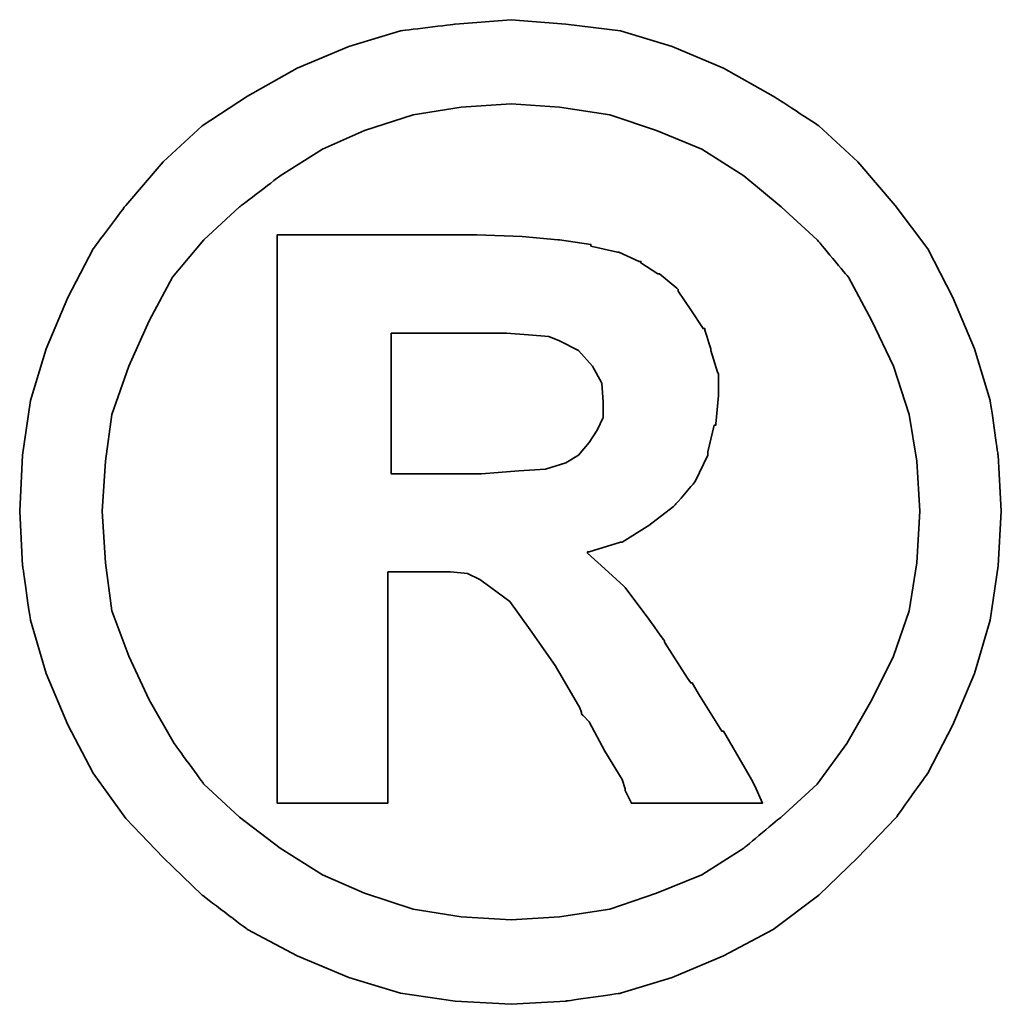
# Model space of a CAD drawing. Header units: millimetres. Extents: x 920 to 1152, y 73 to 164.
# Tile 54 of 58: x 1105.137 to 1105.676, y 96.871 to 97.413. Entities that reach past the tile are written whole.
import ezdxf

# ---------------------------------------------------------------- set-up
doc = ezdxf.new("R2010")
doc.units = ezdxf.units.MM
doc.header["$LTSCALE"] = 0.15
doc.layers.add('DIM', color=4, linetype='CONTINUOUS')
doc.layers.add('layer 1', color=7, linetype='CONTINUOUS')

# ---------------------------------------------------------------- blocks, each defined once
blk = doc.blocks.new('TBI MOTION logo(完整正式版)')
at = {"layer": 'layer 1', "color": 22, "lineweight": 35}
for points, knots in [([(81.20634, 4.98624), (81.20634, 4.98624), (81.18649, 5.32862), (81.18649, 5.32862), (81.18649, 5.32862), (81.18649, 5.32862), (81.13886, 5.66206), (81.13886, 5.66206), (81.13886, 5.66206), (81.13886, 5.66206), (81.04359, 5.97764), (81.04359, 5.97764), (81.04359, 5.97764), (81.04359, 5.97764), (80.91061, 6.29124), (80.91061, 6.29124), (80.91061, 6.29124), (80.91061, 6.29124), (80.75778, 6.58697), (80.75778, 6.58697), (80.75778, 6.58697), (80.75778, 6.58697), (80.5593, 6.85294), (80.5593, 6.85294), (80.5593, 6.85294), (80.5593, 6.85294), (80.33105, 7.1189), (80.33105, 7.1189), (80.33105, 7.1189), (80.33105, 7.1189), (80.09287, 7.33921), (80.09287, 7.33921), (80.09287, 7.33921), (80.09287, 7.33921), (79.815, 7.51982), (79.815, 7.51982), (79.815, 7.51982), (79.815, 7.51982), (79.51133, 7.69051), (79.51133, 7.69051), (79.51133, 7.69051), (79.51133, 7.69051), (79.19773, 7.8235), (79.19773, 7.8235), (79.19773, 7.8235), (79.19773, 7.8235), (78.88215, 7.91877), (78.88215, 7.91877), (78.88215, 7.91877), (78.88215, 7.91877), (78.54871, 7.95846), (78.54871, 7.95846), (78.54871, 7.95846), (78.54871, 7.95846), (78.21526, 7.98625), (78.21526, 7.98625), (78.21526, 7.98625), (78.21526, 7.98625), (77.87388, 7.95846), (77.87388, 7.95846), (77.87388, 7.95846), (77.87388, 7.95846), (77.54044, 7.91877), (77.54044, 7.91877), (77.54044, 7.91877), (77.54044, 7.91877), (77.22485, 7.8235), (77.22485, 7.8235), (77.22485, 7.8235), (77.22485, 7.8235), (76.91027, 7.69051), (76.91027, 7.69051), (76.91027, 7.69051), (76.91027, 7.69051), (76.6056, 7.51982), (76.6056, 7.51982), (76.6056, 7.51982), (76.6056, 7.51982), (76.32972, 7.33921), (76.32972, 7.33921), (76.32972, 7.33921), (76.32972, 7.33921), (76.09154, 7.1189), (76.09154, 7.1189), (76.09154, 7.1189), (76.09154, 7.1189), (75.86329, 6.85294), (75.86329, 6.85294), (75.86329, 6.85294), (75.86329, 6.85294), (75.66382, 6.58697), (75.66382, 6.58697), (75.66382, 6.58697), (75.66382, 6.58697), (75.51099, 6.29124), (75.51099, 6.29124), (75.51099, 6.29124), (75.51099, 6.29124), (75.37702, 5.97764), (75.37702, 5.97764), (75.37702, 5.97764), (75.37702, 5.97764), (75.28175, 5.66206), (75.28175, 5.66206), (75.28175, 5.66206), (75.28175, 5.66206), (75.23411, 5.32862), (75.23411, 5.32862), (75.23411, 5.32862), (75.23411, 5.32862), (75.21625, 4.98624), (75.21625, 4.98624), (75.21625, 4.98624), (75.21625, 4.98624), (75.23411, 4.6528), (75.23411, 4.6528), (75.23411, 4.6528), (75.23411, 4.6528), (75.28175, 4.32035), (75.28175, 4.32035), (75.28175, 4.32035), (75.28175, 4.32035), (75.37702, 3.99583), (75.37702, 3.99583), (75.37702, 3.99583), (75.37702, 3.99583), (75.51099, 3.68224), (75.51099, 3.68224), (75.51099, 3.68224), (75.51099, 3.68224), (75.66382, 3.38749), (75.66382, 3.38749), (75.66382, 3.38749), (75.66382, 3.38749), (75.86329, 3.10963), (75.86329, 3.10963), (75.86329, 3.10963), (75.86329, 3.10963), (76.09154, 2.87145), (76.09154, 2.87145), (76.09154, 2.87145), (76.09154, 2.87145), (76.32972, 2.6432), (76.32972, 2.6432), (76.32972, 2.6432), (76.32972, 2.6432), (76.6056, 2.43381), (76.6056, 2.43381), (76.6056, 2.43381), (76.6056, 2.43381), (76.91027, 2.27205), (76.91027, 2.27205), (76.91027, 2.27205), (76.91027, 2.27205), (77.22485, 2.13906), (77.22485, 2.13906), (77.22485, 2.13906), (77.22485, 2.13906), (77.54044, 2.0438), (77.54044, 2.0438), (77.54044, 2.0438), (77.54044, 2.0438), (77.87388, 1.99616), (77.87388, 1.99616), (77.87388, 1.99616), (77.87388, 1.99616), (78.21526, 1.97631), (78.21526, 1.97631), (78.21526, 1.97631), (78.21526, 1.97631), (78.54871, 1.99616), (78.54871, 1.99616), (78.54871, 1.99616), (78.54871, 1.99616), (78.88215, 2.0438), (78.88215, 2.0438), (78.88215, 2.0438), (78.88215, 2.0438), (79.19773, 2.13906), (79.19773, 2.13906), (79.19773, 2.13906), (79.19773, 2.13906), (79.51133, 2.27205), (79.51133, 2.27205), (79.51133, 2.27205), (79.51133, 2.27205), (79.815, 2.43381), (79.815, 2.43381), (79.815, 2.43381), (79.815, 2.43381), (80.09287, 2.6432), (80.09287, 2.6432), (80.09287, 2.6432), (80.09287, 2.6432), (80.33105, 2.87145), (80.33105, 2.87145), (80.33105, 2.87145), (80.33105, 2.87145), (80.5593, 3.10963), (80.5593, 3.10963), (80.5593, 3.10963), (80.5593, 3.10963), (80.75778, 3.38749), (80.75778, 3.38749), (80.75778, 3.38749), (80.75778, 3.38749), (80.91061, 3.68224), (80.91061, 3.68224), (80.91061, 3.68224), (80.91061, 3.68224), (81.04359, 3.99583), (81.04359, 3.99583), (81.04359, 3.99583), (81.04359, 3.99583), (81.13886, 4.32035), (81.13886, 4.32035), (81.13886, 4.32035), (81.13886, 4.32035), (81.18649, 4.6528), (81.18649, 4.6528), (81.18649, 4.6528), (81.18649, 4.6528), (81.20634, 4.98624), (81.20634, 4.98624)], [0, 0, 0, 0, 0.0178571, 0.0178571, 0.0178571, 0.0178572, 0.0357143, 0.0357143, 0.0357143, 0.0357143, 0.0535714, 0.0535714, 0.0535714, 0.0535714, 0.0714286, 0.0714286, 0.0714286, 0.0714286, 0.0892857, 0.0892857, 0.0892857, 0.0892857, 0.1071429, 0.1071429, 0.1071429, 0.1071429, 0.125, 0.125, 0.125, 0.125, 0.1428571, 0.1428571, 0.1428571, 0.1428572, 0.1607143, 0.1607143, 0.1607143, 0.1607143, 0.1785714, 0.1785714, 0.1785714, 0.1785714, 0.1964286, 0.1964286, 0.1964286, 0.1964286, 0.2142857, 0.2142857, 0.2142857, 0.2142857, 0.2321429, 0.2321429, 0.2321429, 0.2321429, 0.25, 0.25, 0.25, 0.25, 0.2678571, 0.2678571, 0.2678571, 0.2678572, 0.2857143, 0.2857143, 0.2857143, 0.2857143, 0.3035714, 0.3035714, 0.3035714, 0.3035714, 0.3214286, 0.3214286, 0.3214286, 0.3214286, 0.3392857, 0.3392857, 0.3392857, 0.3392857, 0.3571429, 0.3571429, 0.3571429, 0.3571429, 0.375, 0.375, 0.375, 0.375, 0.3928571, 0.3928571, 0.3928571, 0.3928572, 0.4107143, 0.4107143, 0.4107143, 0.4107143, 0.4285714, 0.4285714, 0.4285714, 0.4285714, 0.4464286, 0.4464286, 0.4464286, 0.4464286, 0.4642857, 0.4642857, 0.4642857, 0.4642857, 0.4821429, 0.4821429, 0.4821429, 0.4821429, 0.5, 0.5, 0.5, 0.5, 0.5178571, 0.5178571, 0.5178571, 0.5178572, 0.5357143, 0.5357143, 0.5357143, 0.5357143, 0.5535714, 0.5535714, 0.5535714, 0.5535714, 0.5714286, 0.5714286, 0.5714286, 0.5714286, 0.5892857, 0.5892857, 0.5892857, 0.5892857, 0.6071429, 0.6071429, 0.6071429, 0.6071429, 0.625, 0.625, 0.625, 0.625, 0.6428571, 0.6428571, 0.6428571, 0.6428572, 0.6607143, 0.6607143, 0.6607143, 0.6607143, 0.6785714, 0.6785714, 0.6785714, 0.6785714, 0.6964286, 0.6964286, 0.6964286, 0.6964286, 0.7142857, 0.7142857, 0.7142857, 0.7142857, 0.7321429, 0.7321429, 0.7321429, 0.7321429, 0.75, 0.75, 0.75, 0.75, 0.7678571, 0.7678571, 0.7678571, 0.7678572, 0.7857143, 0.7857143, 0.7857143, 0.7857143, 0.8035714, 0.8035714, 0.8035714, 0.8035714, 0.8214286, 0.8214286, 0.8214286, 0.8214286, 0.8392857, 0.8392857, 0.8392857, 0.8392857, 0.8571429, 0.8571429, 0.8571429, 0.8571429, 0.875, 0.875, 0.875, 0.875, 0.8928571, 0.8928571, 0.8928571, 0.8928572, 0.9107143, 0.9107143, 0.9107143, 0.9107143, 0.9285714, 0.9285714, 0.9285714, 0.9285714, 0.9464286, 0.9464286, 0.9464286, 0.9464286, 0.9642857, 0.9642857, 0.9642857, 0.9642857, 0.9821429, 0.9821429, 0.9821429, 0.9821429, 1, 1, 1, 1]), ([(80.71014, 4.98624), (80.71014, 4.98624), (80.69129, 5.29091), (80.69129, 5.29091), (80.69129, 5.29091), (80.69129, 5.29091), (80.64464, 5.57672), (80.64464, 5.57672), (80.64464, 5.57672), (80.64464, 5.57672), (80.54937, 5.87245), (80.54937, 5.87245), (80.54937, 5.87245), (80.54937, 5.87245), (80.41639, 6.14833), (80.41639, 6.14833), (80.41639, 6.14833), (80.41639, 6.14833), (80.27349, 6.41429), (80.27349, 6.41429), (80.27349, 6.41429), (80.27349, 6.41429), (80.08295, 6.64255), (80.08295, 6.64255), (80.08295, 6.64255), (80.08295, 6.64255), (79.86264, 6.84301), (79.86264, 6.84301), (79.86264, 6.84301), (79.86264, 6.84301), (79.63439, 7.03355), (79.63439, 7.03355), (79.63439, 7.03355), (79.63439, 7.03355), (79.37835, 7.1963), (79.37835, 7.1963), (79.37835, 7.1963), (79.37835, 7.1963), (79.10246, 7.30944), (79.10246, 7.30944), (79.10246, 7.30944), (79.10246, 7.30944), (78.81665, 7.40471), (78.81665, 7.40471), (78.81665, 7.40471), (78.81665, 7.40471), (78.511, 7.45234), (78.511, 7.45234), (78.511, 7.45234), (78.511, 7.45234), (78.21526, 7.47219), (78.21526, 7.47219), (78.21526, 7.47219), (78.21526, 7.47219), (77.9106, 7.45234), (77.9106, 7.45234), (77.9106, 7.45234), (77.9106, 7.45234), (77.61685, 7.40471), (77.61685, 7.40471), (77.61685, 7.40471), (77.61685, 7.40471), (77.32012, 7.30944), (77.32012, 7.30944), (77.32012, 7.30944), (77.32012, 7.30944), (77.06309, 7.1963), (77.06309, 7.1963), (77.06309, 7.1963), (77.06309, 7.1963), (76.80606, 7.03355), (76.80606, 7.03355), (76.80606, 7.03355), (76.80606, 7.03355), (76.55797, 6.84301), (76.55797, 6.84301), (76.55797, 6.84301), (76.55797, 6.84301), (76.34063, 6.64255), (76.34063, 6.64255), (76.34063, 6.64255), (76.34063, 6.64255), (76.1491, 6.41429), (76.1491, 6.41429), (76.1491, 6.41429), (76.1491, 6.41429), (76.0062, 6.14833), (76.0062, 6.14833), (76.0062, 6.14833), (76.0062, 6.14833), (75.88314, 5.87245), (75.88314, 5.87245), (75.88314, 5.87245), (75.88314, 5.87245), (75.77794, 5.57672), (75.77794, 5.57672), (75.77794, 5.57672), (75.77794, 5.57672), (75.73924, 5.29091), (75.73924, 5.29091), (75.73924, 5.29091), (75.73924, 5.29091), (75.72039, 4.98624), (75.72039, 4.98624), (75.72039, 4.98624), (75.72039, 4.98624), (75.73924, 4.67165), (75.73924, 4.67165), (75.73924, 4.67165), (75.73924, 4.67165), (75.77794, 4.37791), (75.77794, 4.37791), (75.77794, 4.37791), (75.77794, 4.37791), (75.88314, 4.10102), (75.88314, 4.10102), (75.88314, 4.10102), (75.88314, 4.10102), (76.0062, 3.83407), (76.0062, 3.83407), (76.0062, 3.83407), (76.0062, 3.83407), (76.15902, 3.56811), (76.15902, 3.56811), (76.15902, 3.56811), (76.15902, 3.56811), (76.34063, 3.32001), (76.34063, 3.32001), (76.34063, 3.32001), (76.34063, 3.32001), (76.55797, 3.11955), (76.55797, 3.11955), (76.55797, 3.11955), (76.55797, 3.11955), (76.80606, 2.92901), (76.80606, 2.92901), (76.80606, 2.92901), (76.80606, 2.92901), (77.06309, 2.76725), (77.06309, 2.76725), (77.06309, 2.76725), (77.06309, 2.76725), (77.32012, 2.65412), (77.32012, 2.65412), (77.32012, 2.65412), (77.32012, 2.65412), (77.61685, 2.55786), (77.61685, 2.55786), (77.61685, 2.55786), (77.61685, 2.55786), (77.9106, 2.51022), (77.9106, 2.51022), (77.9106, 2.51022), (77.9106, 2.51022), (78.21526, 2.49137), (78.21526, 2.49137), (78.21526, 2.49137), (78.21526, 2.49137), (78.511, 2.51022), (78.511, 2.51022), (78.511, 2.51022), (78.511, 2.51022), (78.81665, 2.55786), (78.81665, 2.55786), (78.81665, 2.55786), (78.81665, 2.55786), (79.10246, 2.65412), (79.10246, 2.65412), (79.10246, 2.65412), (79.10246, 2.65412), (79.37835, 2.76725), (79.37835, 2.76725), (79.37835, 2.76725), (79.37835, 2.76725), (79.63439, 2.92901), (79.63439, 2.92901), (79.63439, 2.92901), (79.63439, 2.92901), (79.86264, 3.11955), (79.86264, 3.11955), (79.86264, 3.11955), (79.86264, 3.11955), (80.08295, 3.32001), (80.08295, 3.32001), (80.08295, 3.32001), (80.08295, 3.32001), (80.26356, 3.56811), (80.26356, 3.56811), (80.26356, 3.56811), (80.26356, 3.56811), (80.41639, 3.83407), (80.41639, 3.83407), (80.41639, 3.83407), (80.41639, 3.83407), (80.54937, 4.10102), (80.54937, 4.10102), (80.54937, 4.10102), (80.54937, 4.10102), (80.64464, 4.37791), (80.64464, 4.37791), (80.64464, 4.37791), (80.64464, 4.37791), (80.69129, 4.67165), (80.69129, 4.67165), (80.69129, 4.67165), (80.69129, 4.67165), (80.71014, 4.98624), (80.71014, 4.98624)], [0, 0, 0, 0, 0.0192308, 0.0192308, 0.0192308, 0.0192308, 0.0384615, 0.0384615, 0.0384615, 0.0384615, 0.0576923, 0.0576923, 0.0576923, 0.0576923, 0.0769231, 0.0769231, 0.0769231, 0.0769231, 0.0961538, 0.0961538, 0.0961538, 0.0961539, 0.1153846, 0.1153846, 0.1153846, 0.1153846, 0.1346154, 0.1346154, 0.1346154, 0.1346154, 0.1538462, 0.1538462, 0.1538462, 0.1538462, 0.1730769, 0.1730769, 0.1730769, 0.1730769, 0.1923077, 0.1923077, 0.1923077, 0.1923077, 0.2115385, 0.2115385, 0.2115385, 0.2115385, 0.2307692, 0.2307692, 0.2307692, 0.2307692, 0.25, 0.25, 0.25, 0.25, 0.2692308, 0.2692308, 0.2692308, 0.2692308, 0.2884615, 0.2884615, 0.2884615, 0.2884615, 0.3076923, 0.3076923, 0.3076923, 0.3076923, 0.3269231, 0.3269231, 0.3269231, 0.3269231, 0.3461538, 0.3461538, 0.3461538, 0.3461539, 0.3653846, 0.3653846, 0.3653846, 0.3653846, 0.3846154, 0.3846154, 0.3846154, 0.3846154, 0.4038462, 0.4038462, 0.4038462, 0.4038462, 0.4230769, 0.4230769, 0.4230769, 0.4230769, 0.4423077, 0.4423077, 0.4423077, 0.4423077, 0.4615385, 0.4615385, 0.4615385, 0.4615385, 0.4807692, 0.4807692, 0.4807692, 0.4807692, 0.5, 0.5, 0.5, 0.5, 0.5192308, 0.5192308, 0.5192308, 0.5192308, 0.5384615, 0.5384615, 0.5384615, 0.5384615, 0.5576923, 0.5576923, 0.5576923, 0.5576923, 0.5769231, 0.5769231, 0.5769231, 0.5769231, 0.5961538, 0.5961538, 0.5961538, 0.5961539, 0.6153846, 0.6153846, 0.6153846, 0.6153846, 0.6346154, 0.6346154, 0.6346154, 0.6346154, 0.6538462, 0.6538462, 0.6538462, 0.6538462, 0.6730769, 0.6730769, 0.6730769, 0.6730769, 0.6923077, 0.6923077, 0.6923077, 0.6923077, 0.7115385, 0.7115385, 0.7115385, 0.7115385, 0.7307692, 0.7307692, 0.7307692, 0.7307692, 0.75, 0.75, 0.75, 0.75, 0.7692308, 0.7692308, 0.7692308, 0.7692308, 0.7884615, 0.7884615, 0.7884615, 0.7884615, 0.8076923, 0.8076923, 0.8076923, 0.8076923, 0.8269231, 0.8269231, 0.8269231, 0.8269231, 0.8461538, 0.8461538, 0.8461538, 0.8461539, 0.8653846, 0.8653846, 0.8653846, 0.8653846, 0.8846154, 0.8846154, 0.8846154, 0.8846154, 0.9038462, 0.9038462, 0.9038462, 0.9038462, 0.9230769, 0.9230769, 0.9230769, 0.9230769, 0.9423077, 0.9423077, 0.9423077, 0.9423077, 0.9615385, 0.9615385, 0.9615385, 0.9615385, 0.9807692, 0.9807692, 0.9807692, 0.9807692, 1, 1, 1, 1]), ([(76.78721, 3.2823), (76.78721, 3.2823), (76.78721, 3.32001), (76.78721, 3.32001), (76.78721, 3.32001), (76.78721, 3.32001), (76.78721, 3.42422), (76.78721, 3.42422), (76.78721, 3.42422), (76.78721, 3.42422), (76.78721, 3.59689), (76.78721, 3.59689), (76.78721, 3.59689), (76.78721, 3.59689), (76.78721, 3.80529), (76.78721, 3.80529), (76.78721, 3.80529), (76.78721, 3.80529), (76.78721, 4.0524), (76.78721, 4.0524), (76.78721, 4.0524), (76.78721, 4.0524), (76.78721, 4.32035), (76.78721, 4.32035), (76.78721, 4.32035), (76.78721, 4.32035), (76.78721, 4.92868), (76.78721, 4.92868), (76.78721, 4.92868), (76.78721, 4.92868), (76.78721, 5.53801), (76.78721, 5.53801), (76.78721, 5.53801), (76.78721, 5.53801), (76.78721, 5.82482), (76.78721, 5.82482), (76.78721, 5.82482), (76.78721, 5.82482), (76.78721, 6.07291), (76.78721, 6.07291), (76.78721, 6.07291), (76.78721, 6.07291), (76.78721, 6.30017), (76.78721, 6.30017), (76.78721, 6.30017), (76.78721, 6.30017), (76.78721, 6.45399), (76.78721, 6.45399), (76.78721, 6.45399), (76.78721, 6.45399), (76.78721, 6.5572), (76.78721, 6.5572), (76.78721, 6.5572), (76.78721, 6.5572), (76.78721, 6.59689), (76.78721, 6.59689), (76.78721, 6.59689), (76.78721, 6.59689), (76.78721, 6.67232), (76.78721, 6.67232), (76.78721, 6.67232), (76.78721, 6.67232), (76.8537, 6.67232), (76.8537, 6.67232), (76.8537, 6.67232), (76.8537, 6.67232), (76.87355, 6.67232), (76.87355, 6.67232), (76.87355, 6.67232), (76.87355, 6.67232), (76.91027, 6.67232), (76.91027, 6.67232), (76.91027, 6.67232), (76.91027, 6.67232), (77.04424, 6.67232), (77.04424, 6.67232), (77.04424, 6.67232), (77.04424, 6.67232), (77.22485, 6.67232), (77.22485, 6.67232), (77.22485, 6.67232), (77.22485, 6.67232), (77.43524, 6.67232), (77.43524, 6.67232), (77.43524, 6.67232), (77.43524, 6.67232), (77.65357, 6.67232), (77.65357, 6.67232), (77.65357, 6.67232), (77.65357, 6.67232), (77.82625, 6.67232), (77.82625, 6.67232), (77.82625, 6.67232), (77.82625, 6.67232), (77.94037, 6.67232), (77.94037, 6.67232), (77.94037, 6.67232), (77.94037, 6.67232), (77.97709, 6.67232), (77.97709, 6.67232), (77.97709, 6.67232), (77.97709, 6.67232), (77.99694, 6.67232), (77.99694, 6.67232), (77.99694, 6.67232), (77.99694, 6.67232), (78.00686, 6.67232), (78.00686, 6.67232), (78.00686, 6.67232), (78.00686, 6.67232), (78.28275, 6.6624), (78.28275, 6.6624), (78.28275, 6.6624), (78.28275, 6.6624), (78.50107, 6.64255), (78.50107, 6.64255), (78.50107, 6.64255), (78.50107, 6.64255), (78.511, 6.64255), (78.511, 6.64255), (78.511, 6.64255), (78.511, 6.64255), (78.70154, 6.61476), (78.70154, 6.61476), (78.70154, 6.61476), (78.70154, 6.61476), (78.70154, 6.60483), (78.70154, 6.60483), (78.70154, 6.60483), (78.70154, 6.60483), (78.86429, 6.56713), (78.86429, 6.56713), (78.86429, 6.56713), (78.86429, 6.56713), (78.87223, 6.56713), (78.87223, 6.56713), (78.87223, 6.56713), (78.87223, 6.56713), (78.99727, 6.51056), (78.99727, 6.51056), (78.99727, 6.51056), (78.99727, 6.51056), (79.00719, 6.51056), (79.00719, 6.51056), (79.00719, 6.51056), (79.00719, 6.51056), (79.00719, 6.50162), (79.00719, 6.50162), (79.00719, 6.50162), (79.00719, 6.50162), (79.1104, 6.43415), (79.1104, 6.43415), (79.1104, 6.43415), (79.1104, 6.43415), (79.12132, 6.43415), (79.12132, 6.43415), (79.12132, 6.43415), (79.12132, 6.43415), (79.22552, 6.34781), (79.22552, 6.34781), (79.22552, 6.34781), (79.22552, 6.34781), (79.23544, 6.33888), (79.23544, 6.33888), (79.23544, 6.33888), (79.23544, 6.33888), (79.23544, 6.32895), (79.23544, 6.32895), (79.23544, 6.32895), (79.23544, 6.32895), (79.31087, 6.21483), (79.31087, 6.21483), (79.31087, 6.21483), (79.31087, 6.21483), (79.38629, 6.1007), (79.38629, 6.1007), (79.38629, 6.1007), (79.38629, 6.1007), (79.3972, 6.1007), (79.3972, 6.1007), (79.3972, 6.1007), (79.3972, 6.1007), (79.3972, 6.09078), (79.3972, 6.09078), (79.3972, 6.09078), (79.3972, 6.09078), (79.43392, 5.97764), (79.43392, 5.97764), (79.43392, 5.97764), (79.43392, 5.97764), (79.43392, 5.96772), (79.43392, 5.96772), (79.43392, 5.96772), (79.43392, 5.96772), (79.47362, 5.83474), (79.47362, 5.83474), (79.47362, 5.83474), (79.47362, 5.83474), (79.48156, 5.82482), (79.48156, 5.82482), (79.48156, 5.82482), (79.48156, 5.82482), (79.48156, 5.69977), (79.48156, 5.69977), (79.48156, 5.69977), (79.48156, 5.69977), (79.48156, 5.69183), (79.48156, 5.69183), (79.48156, 5.69183), (79.48156, 5.69183), (79.4637, 5.51915), (79.4637, 5.51915), (79.4637, 5.51915), (79.4637, 5.51915), (79.4637, 5.51122), (79.4637, 5.51122), (79.4637, 5.51122), (79.4637, 5.51122), (79.45377, 5.51122), (79.45377, 5.51122), (79.45377, 5.51122), (79.45377, 5.51122), (79.41507, 5.34847), (79.41507, 5.34847), (79.41507, 5.34847), (79.41507, 5.34847), (79.41507, 5.33854), (79.41507, 5.33854), (79.41507, 5.33854), (79.41507, 5.33854), (79.41507, 5.32862), (79.41507, 5.32862), (79.41507, 5.32862), (79.41507, 5.32862), (79.33865, 5.16785), (79.33865, 5.16785), (79.33865, 5.16785), (79.33865, 5.16785), (79.33071, 5.15693), (79.33071, 5.15693), (79.33071, 5.15693), (79.33071, 5.15693), (79.2156, 5.02495), (79.2156, 5.02495), (79.2156, 5.02495), (79.2156, 5.02495), (79.20567, 5.01502), (79.20567, 5.01502), (79.20567, 5.01502), (79.20567, 5.01502), (79.05483, 4.89991), (79.05483, 4.89991), (79.05483, 4.89991), (79.05483, 4.89991), (79.04491, 4.89197), (79.04491, 4.89197), (79.04491, 4.89197), (79.04491, 4.89197), (78.89208, 4.7967), (78.89208, 4.7967), (78.89208, 4.7967), (78.89208, 4.7967), (78.88215, 4.7967), (78.88215, 4.7967), (78.88215, 4.7967), (78.88215, 4.7967), (78.69161, 4.73913), (78.69161, 4.73913), (78.69161, 4.73913), (78.69161, 4.73913), (78.68169, 4.73913), (78.68169, 4.73913), (78.68169, 4.73913), (78.68169, 4.73913), (78.68169, 4.72921), (78.68169, 4.72921), (78.68169, 4.72921), (78.68169, 4.72921), (78.78688, 4.63394), (78.78688, 4.63394), (78.78688, 4.63394), (78.78688, 4.63394), (78.902, 4.52875), (78.902, 4.52875), (78.902, 4.52875), (78.902, 4.52875), (78.91093, 4.52081), (78.91093, 4.52081), (78.91093, 4.52081), (78.91093, 4.52081), (79.02506, 4.36798), (79.02506, 4.36798), (79.02506, 4.36798), (79.02506, 4.36798), (79.1501, 4.1953), (79.1501, 4.1953), (79.1501, 4.1953), (79.1501, 4.1953), (79.1501, 4.18736), (79.1501, 4.18736), (79.1501, 4.18736), (79.1501, 4.18736), (79.29201, 3.96705), (79.29201, 3.96705), (79.29201, 3.96705), (79.29201, 3.96705), (79.31087, 3.93828), (79.31087, 3.93828), (79.31087, 3.93828), (79.31087, 3.93828), (79.32079, 3.93828), (79.32079, 3.93828), (79.32079, 3.93828), (79.32079, 3.93828), (79.3585, 3.87178), (79.3585, 3.87178), (79.3585, 3.87178), (79.3585, 3.87178), (79.50141, 3.64353), (79.50141, 3.64353), (79.50141, 3.64353), (79.50141, 3.64353), (79.51133, 3.64353), (79.51133, 3.64353), (79.51133, 3.64353), (79.51133, 3.64353), (79.64431, 3.41528), (79.64431, 3.41528), (79.64431, 3.41528), (79.64431, 3.41528), (79.68202, 3.3478), (79.68202, 3.3478), (79.68202, 3.3478), (79.68202, 3.3478), (79.70187, 3.31009), (79.70187, 3.31009), (79.70187, 3.31009), (79.70187, 3.31009), (79.7495, 3.2049), (79.7495, 3.2049), (79.7495, 3.2049), (79.7495, 3.2049), (79.64431, 3.2049), (79.64431, 3.2049), (79.64431, 3.2049), (79.64431, 3.2049), (79.62546, 3.2049), (79.62546, 3.2049), (79.62546, 3.2049), (79.62546, 3.2049), (79.53912, 3.2049), (79.53912, 3.2049), (79.53912, 3.2049), (79.53912, 3.2049), (79.31087, 3.2049), (79.31087, 3.2049), (79.31087, 3.2049), (79.31087, 3.2049), (79.08262, 3.2049), (79.08262, 3.2049), (79.08262, 3.2049), (79.08262, 3.2049), (79.00719, 3.2049), (79.00719, 3.2049), (79.00719, 3.2049), (79.00719, 3.2049), (78.98735, 3.2049), (78.98735, 3.2049), (78.98735, 3.2049), (78.98735, 3.2049), (78.94964, 3.2049), (78.94964, 3.2049), (78.94964, 3.2049), (78.94964, 3.2049), (78.92979, 3.24459), (78.92979, 3.24459), (78.92979, 3.24459), (78.92979, 3.24459), (78.91093, 3.2823), (78.91093, 3.2823), (78.91093, 3.2823), (78.91093, 3.2823), (78.91093, 3.29223), (78.91093, 3.29223), (78.91093, 3.29223), (78.91093, 3.29223), (78.89208, 3.3478), (78.89208, 3.3478), (78.89208, 3.3478), (78.89208, 3.3478), (78.78688, 3.52048), (78.78688, 3.52048), (78.78688, 3.52048), (78.78688, 3.52048), (78.69161, 3.7001), (78.69161, 3.7001), (78.69161, 3.7001), (78.69161, 3.7001), (78.6539, 3.7388), (78.6539, 3.7388), (78.6539, 3.7388), (78.6539, 3.7388), (78.64398, 3.74873), (78.64398, 3.74873), (78.64398, 3.74873), (78.64398, 3.74873), (78.64398, 3.75766), (78.64398, 3.75766), (78.64398, 3.75766), (78.64398, 3.75766), (78.63405, 3.78644), (78.63405, 3.78644), (78.63405, 3.78644), (78.63405, 3.78644), (78.48321, 4.04347), (78.48321, 4.04347), (78.48321, 4.04347), (78.48321, 4.04347), (78.33038, 4.2618), (78.33038, 4.2618), (78.33038, 4.2618), (78.33038, 4.2618), (78.20732, 4.43447), (78.20732, 4.43447), (78.20732, 4.43447), (78.20732, 4.43447), (78.09221, 4.52081), (78.09221, 4.52081), (78.09221, 4.52081), (78.09221, 4.52081), (78.02472, 4.56845), (78.02472, 4.56845), (78.02472, 4.56845), (78.02472, 4.56845), (77.9493, 4.60616), (77.9493, 4.60616), (77.9493, 4.60616), (77.9493, 4.60616), (77.8451, 4.61608), (77.8451, 4.61608), (77.8451, 4.61608), (77.8451, 4.61608), (77.71113, 4.61608), (77.71113, 4.61608), (77.71113, 4.61608), (77.71113, 4.61608), (77.69128, 4.61608), (77.69128, 4.61608), (77.69128, 4.61608), (77.69128, 4.61608), (77.67342, 4.61608), (77.67342, 4.61608), (77.67342, 4.61608), (77.67342, 4.61608), (77.5583, 4.61608), (77.5583, 4.61608), (77.5583, 4.61608), (77.5583, 4.61608), (77.46303, 4.61608), (77.46303, 4.61608), (77.46303, 4.61608), (77.46303, 4.61608), (77.46303, 4.54761), (77.46303, 4.54761), (77.46303, 4.54761), (77.46303, 4.54761), (77.46303, 4.47318), (77.46303, 4.47318), (77.46303, 4.47318), (77.46303, 4.47318), (77.46303, 4.24294), (77.46303, 4.24294), (77.46303, 4.24294), (77.46303, 4.24294), (77.46303, 3.99583), (77.46303, 3.99583), (77.46303, 3.99583), (77.46303, 3.99583), (77.46303, 3.72888), (77.46303, 3.72888), (77.46303, 3.72888), (77.46303, 3.72888), (77.46303, 3.51055), (77.46303, 3.51055), (77.46303, 3.51055), (77.46303, 3.51055), (77.46303, 3.42422), (77.46303, 3.42422), (77.46303, 3.42422), (77.46303, 3.42422), (77.46303, 3.35773), (77.46303, 3.35773), (77.46303, 3.35773), (77.46303, 3.35773), (77.46303, 3.30017), (77.46303, 3.30017), (77.46303, 3.30017), (77.46303, 3.30017), (77.46303, 3.2823), (77.46303, 3.2823), (77.46303, 3.2823), (77.46303, 3.2823), (77.46303, 3.2049), (77.46303, 3.2049), (77.46303, 3.2049), (77.46303, 3.2049), (77.39753, 3.2049), (77.39753, 3.2049), (77.39753, 3.2049), (77.39753, 3.2049), (77.37768, 3.2049), (77.37768, 3.2049), (77.37768, 3.2049), (77.37768, 3.2049), (77.32012, 3.2049), (77.32012, 3.2049), (77.32012, 3.2049), (77.32012, 3.2049), (77.12165, 3.2049), (77.12165, 3.2049), (77.12165, 3.2049), (77.12165, 3.2049), (76.94897, 3.2049), (76.94897, 3.2049), (76.94897, 3.2049), (76.94897, 3.2049), (76.8924, 3.2049), (76.8924, 3.2049), (76.8924, 3.2049), (76.8924, 3.2049), (76.8537, 3.2049), (76.8537, 3.2049), (76.8537, 3.2049), (76.8537, 3.2049), (76.78721, 3.2049), (76.78721, 3.2049), (76.78721, 3.2049), (76.78721, 3.2049), (76.78721, 3.2823), (76.78721, 3.2823)], [0, 0, 0, 0, 0.0074074, 0.0074074, 0.0074074, 0.0074074, 0.0148148, 0.0148148, 0.0148148, 0.0148148, 0.0222222, 0.0222222, 0.0222222, 0.0222222, 0.0296296, 0.0296296, 0.0296296, 0.0296296, 0.037037, 0.037037, 0.037037, 0.037037, 0.0444444, 0.0444444, 0.0444444, 0.0444445, 0.0518519, 0.0518519, 0.0518519, 0.0518519, 0.0592593, 0.0592593, 0.0592593, 0.0592593, 0.0666667, 0.0666667, 0.0666667, 0.0666667, 0.0740741, 0.0740741, 0.0740741, 0.0740741, 0.0814815, 0.0814815, 0.0814815, 0.0814815, 0.0888889, 0.0888889, 0.0888889, 0.0888889, 0.0962963, 0.0962963, 0.0962963, 0.0962963, 0.1037037, 0.1037037, 0.1037037, 0.1037037, 0.1111111, 0.1111111, 0.1111111, 0.1111111, 0.1185185, 0.1185185, 0.1185185, 0.1185185, 0.1259259, 0.1259259, 0.1259259, 0.1259259, 0.1333333, 0.1333333, 0.1333333, 0.1333333, 0.1407407, 0.1407407, 0.1407407, 0.1407408, 0.1481481, 0.1481481, 0.1481481, 0.1481482, 0.1555556, 0.1555556, 0.1555556, 0.1555556, 0.162963, 0.162963, 0.162963, 0.162963, 0.1703704, 0.1703704, 0.1703704, 0.1703704, 0.1777778, 0.1777778, 0.1777778, 0.1777778, 0.1851852, 0.1851852, 0.1851852, 0.1851852, 0.1925926, 0.1925926, 0.1925926, 0.1925926, 0.2, 0.2, 0.2, 0.2, 0.2074074, 0.2074074, 0.2074074, 0.2074074, 0.2148148, 0.2148148, 0.2148148, 0.2148148, 0.2222222, 0.2222222, 0.2222222, 0.2222222, 0.2296296, 0.2296296, 0.2296296, 0.2296296, 0.237037, 0.237037, 0.237037, 0.237037, 0.2444444, 0.2444444, 0.2444444, 0.2444445, 0.2518519, 0.2518519, 0.2518519, 0.2518519, 0.2592593, 0.2592593, 0.2592593, 0.2592593, 0.2666667, 0.2666667, 0.2666667, 0.2666667, 0.2740741, 0.2740741, 0.2740741, 0.2740741, 0.2814815, 0.2814815, 0.2814815, 0.2814815, 0.2888889, 0.2888889, 0.2888889, 0.2888889, 0.2962963, 0.2962963, 0.2962963, 0.2962963, 0.3037037, 0.3037037, 0.3037037, 0.3037037, 0.3111111, 0.3111111, 0.3111111, 0.3111111, 0.3185185, 0.3185185, 0.3185185, 0.3185185, 0.3259259, 0.3259259, 0.3259259, 0.3259259, 0.3333333, 0.3333333, 0.3333333, 0.3333333, 0.3407407, 0.3407407, 0.3407407, 0.3407408, 0.3481481, 0.3481481, 0.3481481, 0.3481482, 0.3555556, 0.3555556, 0.3555556, 0.3555556, 0.362963, 0.362963, 0.362963, 0.362963, 0.3703704, 0.3703704, 0.3703704, 0.3703704, 0.3777778, 0.3777778, 0.3777778, 0.3777778, 0.3851852, 0.3851852, 0.3851852, 0.3851852, 0.3925926, 0.3925926, 0.3925926, 0.3925926, 0.4, 0.4, 0.4, 0.4, 0.4074074, 0.4074074, 0.4074074, 0.4074074, 0.4148148, 0.4148148, 0.4148148, 0.4148148, 0.4222222, 0.4222222, 0.4222222, 0.4222222, 0.4296296, 0.4296296, 0.4296296, 0.4296296, 0.437037, 0.437037, 0.437037, 0.437037, 0.4444444, 0.4444444, 0.4444444, 0.4444445, 0.4518519, 0.4518519, 0.4518519, 0.4518519, 0.4592593, 0.4592593, 0.4592593, 0.4592593, 0.4666667, 0.4666667, 0.4666667, 0.4666667, 0.4740741, 0.4740741, 0.4740741, 0.4740741, 0.4814815, 0.4814815, 0.4814815, 0.4814815, 0.4888889, 0.4888889, 0.4888889, 0.4888889, 0.4962963, 0.4962963, 0.4962963, 0.4962963, 0.5037037, 0.5037037, 0.5037037, 0.5037037, 0.5111111, 0.5111111, 0.5111111, 0.5111111, 0.5185185, 0.5185185, 0.5185185, 0.5185185, 0.5259259, 0.5259259, 0.5259259, 0.5259259, 0.5333333, 0.5333333, 0.5333333, 0.5333333, 0.5407407, 0.5407407, 0.5407407, 0.5407408, 0.5481481, 0.5481481, 0.5481481, 0.5481482, 0.5555556, 0.5555556, 0.5555556, 0.5555556, 0.562963, 0.562963, 0.562963, 0.562963, 0.5703704, 0.5703704, 0.5703704, 0.5703704, 0.5777778, 0.5777778, 0.5777778, 0.5777778, 0.5851852, 0.5851852, 0.5851852, 0.5851852, 0.5925926, 0.5925926, 0.5925926, 0.5925926, 0.6, 0.6, 0.6, 0.6, 0.6074074, 0.6074074, 0.6074074, 0.6074074, 0.6148148, 0.6148148, 0.6148148, 0.6148148, 0.6222222, 0.6222222, 0.6222222, 0.6222222, 0.6296296, 0.6296296, 0.6296296, 0.6296296, 0.637037, 0.637037, 0.637037, 0.637037, 0.6444444, 0.6444444, 0.6444444, 0.6444445, 0.6518519, 0.6518519, 0.6518519, 0.6518519, 0.6592593, 0.6592593, 0.6592593, 0.6592593, 0.6666667, 0.6666667, 0.6666667, 0.6666667, 0.6740741, 0.6740741, 0.6740741, 0.6740741, 0.6814815, 0.6814815, 0.6814815, 0.6814815, 0.6888889, 0.6888889, 0.6888889, 0.6888889, 0.6962963, 0.6962963, 0.6962963, 0.6962963, 0.7037037, 0.7037037, 0.7037037, 0.7037037, 0.7111111, 0.7111111, 0.7111111, 0.7111111, 0.7185185, 0.7185185, 0.7185185, 0.7185185, 0.7259259, 0.7259259, 0.7259259, 0.7259259, 0.7333333, 0.7333333, 0.7333333, 0.7333333, 0.7407407, 0.7407407, 0.7407407, 0.7407408, 0.7481481, 0.7481481, 0.7481481, 0.7481482, 0.7555556, 0.7555556, 0.7555556, 0.7555556, 0.762963, 0.762963, 0.762963, 0.762963, 0.7703704, 0.7703704, 0.7703704, 0.7703704, 0.7777778, 0.7777778, 0.7777778, 0.7777778, 0.7851852, 0.7851852, 0.7851852, 0.7851852, 0.7925926, 0.7925926, 0.7925926, 0.7925926, 0.8, 0.8, 0.8, 0.8, 0.8074074, 0.8074074, 0.8074074, 0.8074074, 0.8148148, 0.8148148, 0.8148148, 0.8148148, 0.8222222, 0.8222222, 0.8222222, 0.8222222, 0.8296296, 0.8296296, 0.8296296, 0.8296296, 0.837037, 0.837037, 0.837037, 0.837037, 0.8444444, 0.8444444, 0.8444444, 0.8444445, 0.8518519, 0.8518519, 0.8518519, 0.8518519, 0.8592593, 0.8592593, 0.8592593, 0.8592593, 0.8666667, 0.8666667, 0.8666667, 0.8666667, 0.8740741, 0.8740741, 0.8740741, 0.8740741, 0.8814815, 0.8814815, 0.8814815, 0.8814815, 0.8888889, 0.8888889, 0.8888889, 0.8888889, 0.8962963, 0.8962963, 0.8962963, 0.8962963, 0.9037037, 0.9037037, 0.9037037, 0.9037037, 0.9111111, 0.9111111, 0.9111111, 0.9111111, 0.9185185, 0.9185185, 0.9185185, 0.9185185, 0.9259259, 0.9259259, 0.9259259, 0.9259259, 0.9333333, 0.9333333, 0.9333333, 0.9333333, 0.9407407, 0.9407407, 0.9407407, 0.9407408, 0.9481481, 0.9481481, 0.9481481, 0.9481482, 0.9555556, 0.9555556, 0.9555556, 0.9555556, 0.962963, 0.962963, 0.962963, 0.962963, 0.9703704, 0.9703704, 0.9703704, 0.9703704, 0.9777778, 0.9777778, 0.9777778, 0.9777778, 0.9851852, 0.9851852, 0.9851852, 0.9851852, 0.9925926, 0.9925926, 0.9925926, 0.9925926, 1, 1, 1, 1]), ([(77.48288, 6.07291), (77.48288, 6.07291), (77.48288, 5.99551), (77.48288, 5.99551), (77.48288, 5.99551), (77.48288, 5.99551), (77.48288, 5.82482), (77.48288, 5.82482), (77.48288, 5.82482), (77.48288, 5.82482), (77.48288, 5.63328), (77.48288, 5.63328), (77.48288, 5.63328), (77.48288, 5.63328), (77.48288, 5.46358), (77.48288, 5.46358), (77.48288, 5.46358), (77.48288, 5.46358), (77.48288, 5.29091), (77.48288, 5.29091), (77.48288, 5.29091), (77.48288, 5.29091), (77.48288, 5.21449), (77.48288, 5.21449), (77.48288, 5.21449), (77.48288, 5.21449), (77.50074, 5.21449), (77.50074, 5.21449), (77.50074, 5.21449), (77.50074, 5.21449), (77.71113, 5.21449), (77.71113, 5.21449), (77.71113, 5.21449), (77.71113, 5.21449), (77.94037, 5.21449), (77.94037, 5.21449), (77.94037, 5.21449), (77.94037, 5.21449), (78.01579, 5.21449), (78.01579, 5.21449), (78.01579, 5.21449), (78.01579, 5.21449), (78.03465, 5.21449), (78.03465, 5.21449), (78.03465, 5.21449), (78.03465, 5.21449), (78.2629, 5.23335), (78.2629, 5.23335), (78.2629, 5.23335), (78.2629, 5.23335), (78.42565, 5.24327), (78.42565, 5.24327), (78.42565, 5.24327), (78.42565, 5.24327), (78.54871, 5.28098), (78.54871, 5.28098), (78.54871, 5.28098), (78.54871, 5.28098), (78.62611, 5.32862), (78.62611, 5.32862), (78.62611, 5.32862), (78.62611, 5.32862), (78.69161, 5.40503), (78.69161, 5.40503), (78.69161, 5.40503), (78.69161, 5.40503), (78.73925, 5.48145), (78.73925, 5.48145), (78.73925, 5.48145), (78.73925, 5.48145), (78.77696, 5.55885), (78.77696, 5.55885), (78.77696, 5.55885), (78.77696, 5.55885), (78.77696, 5.65214), (78.77696, 5.65214), (78.77696, 5.65214), (78.77696, 5.65214), (78.76902, 5.76726), (78.76902, 5.76726), (78.76902, 5.76726), (78.76902, 5.76726), (78.71146, 5.87245), (78.71146, 5.87245), (78.71146, 5.87245), (78.71146, 5.87245), (78.62611, 5.96772), (78.62611, 5.96772), (78.62611, 5.96772), (78.62611, 5.96772), (78.511, 6.02528), (78.511, 6.02528), (78.511, 6.02528), (78.511, 6.02528), (78.44451, 6.05306), (78.44451, 6.05306), (78.44451, 6.05306), (78.44451, 6.05306), (78.32046, 6.06299), (78.32046, 6.06299), (78.32046, 6.06299), (78.32046, 6.06299), (78.18748, 6.07291), (78.18748, 6.07291), (78.18748, 6.07291), (78.18748, 6.07291), (77.99694, 6.07291), (77.99694, 6.07291), (77.99694, 6.07291), (77.99694, 6.07291), (77.97709, 6.07291), (77.97709, 6.07291), (77.97709, 6.07291), (77.97709, 6.07291), (77.90167, 6.07291), (77.90167, 6.07291), (77.90167, 6.07291), (77.90167, 6.07291), (77.69128, 6.07291), (77.69128, 6.07291), (77.69128, 6.07291), (77.69128, 6.07291), (77.50074, 6.07291), (77.50074, 6.07291), (77.50074, 6.07291), (77.50074, 6.07291), (77.48288, 6.07291), (77.48288, 6.07291)], [0, 0, 0, 0, 0.03125, 0.03125, 0.03125, 0.03125, 0.0625, 0.0625, 0.0625, 0.0625, 0.09375, 0.09375, 0.09375, 0.09375, 0.125, 0.125, 0.125, 0.125, 0.15625, 0.15625, 0.15625, 0.15625, 0.1875, 0.1875, 0.1875, 0.1875, 0.21875, 0.21875, 0.21875, 0.21875, 0.25, 0.25, 0.25, 0.25, 0.28125, 0.28125, 0.28125, 0.28125, 0.3125, 0.3125, 0.3125, 0.3125, 0.34375, 0.34375, 0.34375, 0.34375, 0.375, 0.375, 0.375, 0.375, 0.40625, 0.40625, 0.40625, 0.40625, 0.4375, 0.4375, 0.4375, 0.4375, 0.46875, 0.46875, 0.46875, 0.46875, 0.5, 0.5, 0.5, 0.5, 0.53125, 0.53125, 0.53125, 0.53125, 0.5625, 0.5625, 0.5625, 0.5625, 0.59375, 0.59375, 0.59375, 0.59375, 0.625, 0.625, 0.625, 0.625, 0.65625, 0.65625, 0.65625, 0.65625, 0.6875, 0.6875, 0.6875, 0.6875, 0.71875, 0.71875, 0.71875, 0.71875, 0.75, 0.75, 0.75, 0.75, 0.78125, 0.78125, 0.78125, 0.78125, 0.8125, 0.8125, 0.8125, 0.8125, 0.84375, 0.84375, 0.84375, 0.84375, 0.875, 0.875, 0.875, 0.875, 0.90625, 0.90625, 0.90625, 0.90625, 0.9375, 0.9375, 0.9375, 0.9375, 0.96875, 0.96875, 0.96875, 0.96875, 1, 1, 1, 1])]:
    blk.add_open_spline(points, degree=3, knots=knots, dxfattribs=at)

msp = doc.modelspace()

# ---------------------------------------------------------------- block references
at = {"layer": 'DIM', "color": 7, "xscale": 0.090033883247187, "yscale": 0.090033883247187, "zscale": 0.090033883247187}
msp.add_blockref('TBI MOTION logo(完整正式版)', (1098.36506, 96.69352), dxfattribs=at)

doc.saveas('drawing.dxf')
